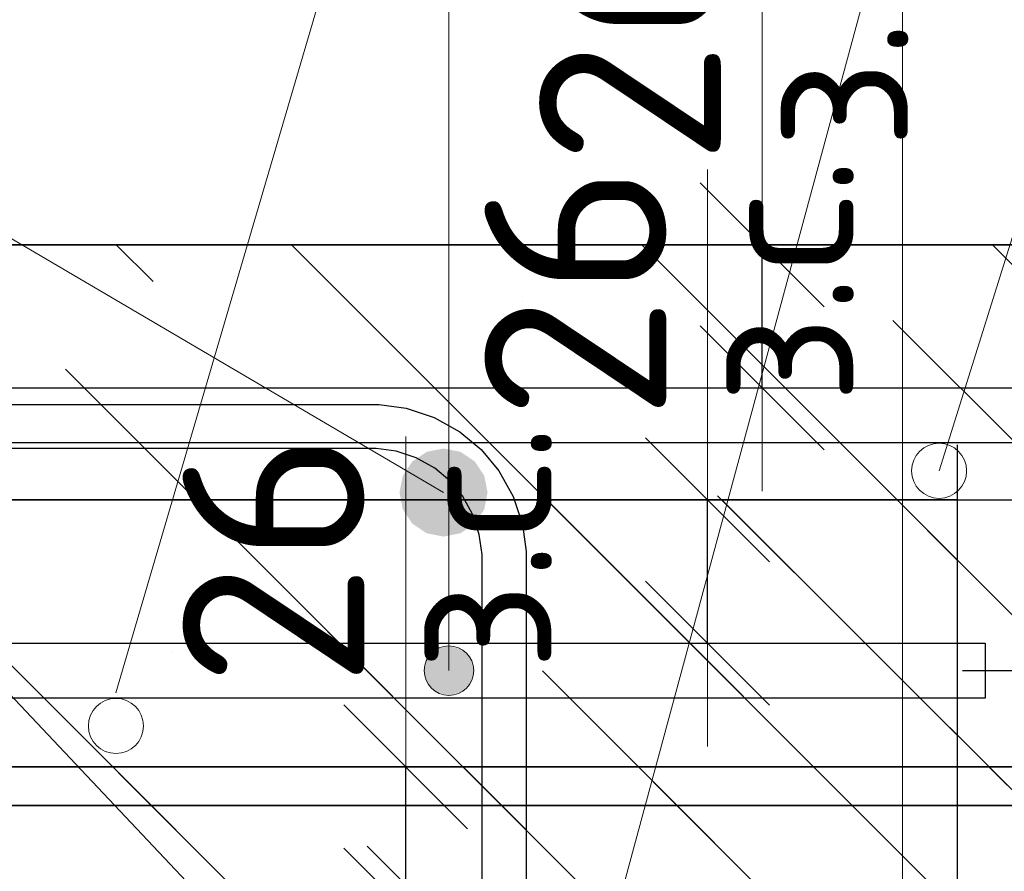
# Model space of a CAD drawing. Header units: metres. Extents: x -38 to 100, y -15 to 21.
# Tile 182 of 246: x 72.408 to 72.587, y 6.564 to 6.719. Entities that reach past the tile are written whole.
import ezdxf

# ---------------------------------------------------------------- set-up
doc = ezdxf.new("R2010")
doc.units = ezdxf.units.M
doc.header["$PDMODE"] = 65
doc.linetypes.add('______4', pattern=[0.135, 0.105, -0.03])
for name, color, linetype, lineweight in [('XR$3$Арм. стержнями верхней зоны', 180, 'Continuous', 35), ('XR$3$Арм.стержн. Арматура края', 96, 'Continuous', 35), ('XR$3$Арм.стержн. Хомут', 240, 'Continuous', 35), ('XR$3$Арм.стержн.горизонт. 1', 180, 'Continuous', 35), ('XR$3$Размерная линия_ общее', 7, 'Continuous', 13), ('XR$4$Арм. стержнями верхней зоны', 180, 'Continuous', 35), ('XR$4$ВК__отв в полу 1-2 эт', 220, 'Continuous', 25), ('XR$4$Размерная линия_ общее', 7, 'Continuous', 13), ('XR$5$Текст_ примечание', 7, 'Continuous', 13), ('XR$6$Арм. стержнями верхней зоны', 180, 'Continuous', 35), ('XR$6$Арм.стержн. Арматура края', 96, 'Continuous', 35), ('XR$6$ВК__отв в полу 1-2 эт', 220, 'Continuous', 25), ('XR$6$Размерная линия (1)', 7, 'Continuous', 13), ('XR$6$Размерная линия_ общее', 7, 'Continuous', 13), ('XR$7$Текст_ примечание', 7, 'Continuous', 13)]:
    doc.layers.add(name, color=color, linetype=linetype, lineweight=lineweight)
doc.styles.add('ISOCPEUR', font='txt')
doc.dimstyles.new('DIMSTYLE_11', dxfattribs={"dimtxt": 0.033, "dimasz": 0.0375, "dimexe": 0, "dimexo": 0, "dimgap": 0.0165, "dimtad": 2, "dimdec": 0, "dimlfac": 1000, "dimrnd": 1, "dimzin": 12, "dimdsep": 46, "dimtxsty": 'ISOCPEUR', "dimblk1": 'ALL_ML_STRICH', "dimblk2": 'ALL_ML_STRICH', "dimsah": 1, "dimcen": 0, "dimclrd": 7, "dimclre": 256, "dimclrt": 7, "dimadec": 0, "dimazin": 0, "dimtfac": 1, "dimtdec": 0, "dimtix": 1, "dimtmove": 2, "dimatfit": 3, "dimfxl": 0, "dimtvp": 1.2, "dimtzin": 0, "dimlwd": 0, "dimlwe": -3, "dimarcsym": 0})
doc.dimstyles.new('DIMSTYLE_12', dxfattribs={"dimtxt": 0.03, "dimasz": 0.03, "dimexe": 0, "dimexo": 0, "dimgap": 0.015, "dimtad": 2, "dimdec": 0, "dimlfac": 1000, "dimrnd": 1, "dimzin": 12, "dimdsep": 46, "dimtxsty": 'ISOCPEUR', "dimblk1": 'ALL_ML_STRICH', "dimblk2": 'ALL_ML_STRICH', "dimsah": 1, "dimcen": 0, "dimclrd": 7, "dimclre": 256, "dimclrt": 7, "dimadec": 0, "dimazin": 0, "dimtfac": 1, "dimtdec": 0, "dimtix": 1, "dimtmove": 2, "dimatfit": 3, "dimfxl": 0, "dimtzin": 0, "dimlwd": 0, "dimlwe": -3, "dimarcsym": 0})
doc.dimstyles.new('DIMSTYLE_14', dxfattribs={"dimtxt": 0.03, "dimasz": 0.03, "dimexe": 0, "dimexo": 0, "dimgap": 0.015, "dimtad": 2, "dimdec": 0, "dimlfac": 1000, "dimrnd": 1, "dimzin": 12, "dimdsep": 46, "dimtxsty": 'ISOCPEUR', "dimblk1": 'ALL_ML_STRICH', "dimblk2": 'ALL_ML_STRICH', "dimsah": 1, "dimcen": 0, "dimclrd": 7, "dimclre": 256, "dimclrt": 7, "dimadec": 0, "dimazin": 0, "dimtfac": 1, "dimtdec": 0, "dimtix": 1, "dimtmove": 2, "dimatfit": 3, "dimfxl": 0, "dimtvp": 1.2, "dimtzin": 0, "dimlwd": 0, "dimlwe": -3, "dimarcsym": 0})
doc.dimstyles.new('DIMSTYLE_8', dxfattribs={"dimtxt": 0.033, "dimasz": 0.0375, "dimexe": 0, "dimexo": 0, "dimgap": 0.0165, "dimtad": 2, "dimdec": 0, "dimlfac": 1000, "dimrnd": 1, "dimzin": 12, "dimdsep": 46, "dimtxsty": 'ISOCPEUR', "dimblk1": 'ALL_ML_STRICH', "dimblk2": 'ALL_ML_STRICH', "dimsah": 1, "dimcen": 0, "dimclrd": 7, "dimclre": 256, "dimclrt": 7, "dimadec": 0, "dimazin": 0, "dimtfac": 1, "dimtdec": 0, "dimtix": 1, "dimtmove": 2, "dimatfit": 3, "dimfxl": 0, "dimtzin": 0, "dimlwd": 0, "dimlwe": -3, "dimarcsym": 0})
pattern_1 = [(135, (0, 0), (-0.031819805, -0.031819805), [0.4, -0.05, 0, -0.05]), (135, (-0.01591, -0.01591), (-0.031819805, -0.031819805), [0.8, -0.1, 0.1, -0.1])]

# ---------------------------------------------------------------- blocks, each defined once
blk = doc.blocks.new('ALL_ML_STRICH')
at = {"color": 0, "linetype": 'ByBlock', "lineweight": -2}
for p, q in [((0, -0.5), (0, 0.5)), ((-0.3, -0.3), (0.3, 0.3)), ((-1, 0), (0.5, 0))]:
    blk.add_line(p, q, dxfattribs=at)
blk = doc.blocks.new('*D143')
at = {"layer": 'DEFPOINTS', "color": 7, "linetype": 'Continuous', "lineweight": 13, "transparency": 33554687}
for p in [(72.50314, 6.67826), (72.50314, 6.65226), (72.54312, 6.65226)]:
    blk.add_point(p, dxfattribs=at)
at = {"layer": 'XR$3$Размерная линия_ общее', "color": 253, "linetype": 'Continuous', "lineweight": -2, "true_color": 0xa0a0a0, "transparency": 33554687}
for p, q in [((72.52314, 6.67826), (72.54312, 6.67826)), ((72.52314, 6.65226), (72.54312, 6.65226))]:
    blk.add_line(p, q, dxfattribs=at)
at = {"layer": 'XR$3$Размерная линия_ общее', "color": 7, "linetype": 'Continuous', "lineweight": -2, "transparency": 33554687}
blk.add_line((72.54312, 6.65226), (72.54312, 6.67826), dxfattribs=at)
at = {"layer": 'XR$3$Размерная линия_ общее', "color": 7, "linetype": 'Continuous', "lineweight": 13, "transparency": 33554687, "xscale": 0.0375, "yscale": 0.0375, "zscale": 0.0375}
for p, rotation in [((72.54312, 6.67826), 90), ((72.54312, 6.65226), 270)]:
    blk.add_blockref('ALL_ML_STRICH', p, dxfattribs=dict(at, rotation=rotation))
at = {"layer": 'XR$3$Размерная линия_ общее', "color": 7, "linetype": 'Continuous', "lineweight": 13, "transparency": 33554687, "insert": (72.54266, 6.69562), "char_height": 0.027, "width": 0.00135, "attachment_point": 1, "rotation": 90, "line_spacing_factor": 0.60241, "style": 'ISOCPEUR'}
blk.add_mtext('з.с.', dxfattribs=at)
at = {"layer": 'XR$3$Размерная линия_ общее', "color": 7, "linetype": 'Continuous', "lineweight": 13, "transparency": 33554687, "insert": (72.51912, 6.71598), "char_height": 0.033, "width": 0.066, "attachment_point": 5, "rotation": 90, "style": 'ISOCPEUR'}
blk.add_mtext('\\A1;{26}', dxfattribs=at)
blk = doc.blocks.new('*D495')
at = {"layer": 'DEFPOINTS', "color": 7, "linetype": 'Continuous', "lineweight": 13, "transparency": 33554687}
for p in [(72.4384, 6.58345), (72.4384, 6.55745), (72.47839, 6.55745)]:
    blk.add_point(p, dxfattribs=at)
at = {"layer": 'XR$4$Размерная линия_ общее', "color": 253, "linetype": 'Continuous', "lineweight": -2, "true_color": 0xa0a0a0, "transparency": 33554687}
for p, q in [((72.4584, 6.58345), (72.47839, 6.58345)), ((72.4584, 6.55745), (72.47839, 6.55745))]:
    blk.add_line(p, q, dxfattribs=at)
at = {"layer": 'XR$4$Размерная линия_ общее', "color": 7, "linetype": 'Continuous', "lineweight": -2, "transparency": 33554687}
blk.add_line((72.47839, 6.55745), (72.47839, 6.58345), dxfattribs=at)
at = {"layer": 'XR$4$Размерная линия_ общее', "color": 7, "linetype": 'Continuous', "lineweight": 13, "transparency": 33554687, "xscale": 0.0375, "yscale": 0.0375, "zscale": 0.0375}
for p, rotation in [((72.47839, 6.58345), 90), ((72.47839, 6.55745), 270)]:
    blk.add_blockref('ALL_ML_STRICH', p, dxfattribs=dict(at, rotation=rotation))
at = {"layer": 'XR$4$Размерная линия_ общее', "color": 7, "linetype": 'Continuous', "lineweight": 13, "transparency": 33554687, "insert": (72.47793, 6.60081), "char_height": 0.027, "width": 0.00135, "attachment_point": 1, "rotation": 90, "line_spacing_factor": 0.60241, "style": 'ISOCPEUR'}
blk.add_mtext('з.с.', dxfattribs=at)
at = {"layer": 'XR$4$Размерная линия_ общее', "color": 7, "linetype": 'Continuous', "lineweight": 13, "transparency": 33554687, "insert": (72.45439, 6.62117), "char_height": 0.033, "width": 0.066, "attachment_point": 5, "rotation": 90, "style": 'ISOCPEUR'}
blk.add_mtext('\\A1;{26}', dxfattribs=at)
blk = doc.blocks.new('*D710')
at = {"layer": 'DEFPOINTS', "color": 7, "linetype": 'Continuous', "lineweight": 13, "transparency": 33554687}
for p in [(72.54861, 6.63192), (72.54861, 6.43192), (72.72016, 6.43192)]:
    blk.add_point(p, dxfattribs=at)
at = {"layer": 'XR$6$Размерная линия_ общее', "color": 253, "linetype": 'Continuous', "lineweight": -2, "true_color": 0xa0a0a0, "transparency": 33554687}
for p, q in [((72.56861, 6.63192), (72.72016, 6.63192)), ((72.56861, 6.43192), (72.72016, 6.43192))]:
    blk.add_line(p, q, dxfattribs=at)
at = {"layer": 'XR$6$Размерная линия_ общее', "color": 7, "linetype": 'Continuous', "lineweight": -2, "transparency": 33554687}
blk.add_line((72.72016, 6.43192), (72.72016, 6.63192), dxfattribs=at)
at = {"layer": 'XR$6$Размерная линия_ общее', "color": 7, "linetype": 'Continuous', "lineweight": 13, "transparency": 33554687, "xscale": 0.0375, "yscale": 0.0375, "zscale": 0.0375}
for p, rotation in [((72.72016, 6.63192), 90), ((72.72016, 6.43192), 270)]:
    blk.add_blockref('ALL_ML_STRICH', p, dxfattribs=dict(at, rotation=rotation))
at = {"layer": 'XR$6$Размерная линия_ общее', "color": 7, "linetype": 'Continuous', "lineweight": 13, "transparency": 33554687, "insert": (72.69616, 6.53357), "char_height": 0.033, "width": 0.099, "attachment_point": 5, "rotation": 90, "style": 'ISOCPEUR'}
blk.add_mtext('\\A1;{200}', dxfattribs=at)
blk = doc.blocks.new('*D822')
at = {"layer": 'DEFPOINTS', "color": 7, "linetype": 'Continuous', "lineweight": 13, "transparency": 33554687}
for p in [(72.55952, 6.60092), (72.5525, 6.47692), (72.64516, 6.47692)]:
    blk.add_point(p, dxfattribs=at)
at = {"layer": 'XR$6$Размерная линия (1)', "color": 9, "linetype": 'Continuous', "lineweight": -2, "true_color": 0xc7c7c7, "transparency": 33554687}
for p, q in [((72.57952, 6.60092), (72.64516, 6.60092)), ((72.5725, 6.47692), (72.64516, 6.47692))]:
    blk.add_line(p, q, dxfattribs=at)
at = {"layer": 'XR$6$Размерная линия (1)', "color": 7, "linetype": 'Continuous', "lineweight": -2, "transparency": 33554687}
blk.add_line((72.64516, 6.47692), (72.64516, 6.60092), dxfattribs=at)
at = {"layer": 'XR$6$Размерная линия (1)', "color": 7, "linetype": 'Continuous', "lineweight": 13, "transparency": 33554687, "xscale": 0.03, "yscale": 0.03, "zscale": 0.03}
for p, rotation in [((72.64516, 6.60092), 90), ((72.64516, 6.47692), 270)]:
    blk.add_blockref('ALL_ML_STRICH', p, dxfattribs=dict(at, rotation=rotation))
at = {"layer": 'XR$6$Размерная линия (1)', "color": 7, "linetype": 'Continuous', "lineweight": 13, "transparency": 33554687, "insert": (72.62266, 6.54192), "char_height": 0.03, "width": 0.09, "attachment_point": 5, "rotation": 90, "style": 'ISOCPEUR'}
blk.add_mtext('\\A1;{124}', dxfattribs=at)
blk = doc.blocks.new('*D823')
at = {"layer": 'DEFPOINTS', "color": 7, "linetype": 'Continuous', "lineweight": 13, "transparency": 33554687}
for p in [(72.54165, 6.63192), (72.55952, 6.60092), (72.64516, 6.60092)]:
    blk.add_point(p, dxfattribs=at)
at = {"layer": 'XR$6$Размерная линия (1)', "color": 9, "linetype": 'Continuous', "lineweight": -2, "true_color": 0xc7c7c7, "transparency": 33554687}
for p, q in [((72.56165, 6.63192), (72.64516, 6.63192)), ((72.57952, 6.60092), (72.64516, 6.60092))]:
    blk.add_line(p, q, dxfattribs=at)
at = {"layer": 'XR$6$Размерная линия (1)', "color": 7, "linetype": 'Continuous', "lineweight": -2, "transparency": 33554687}
blk.add_line((72.64516, 6.60092), (72.64516, 6.63192), dxfattribs=at)
at = {"layer": 'XR$6$Размерная линия (1)', "color": 7, "linetype": 'Continuous', "lineweight": 13, "transparency": 33554687, "xscale": 0.03, "yscale": 0.03, "zscale": 0.03}
for p, rotation in [((72.64516, 6.63192), 90), ((72.64516, 6.60092), 270)]:
    blk.add_blockref('ALL_ML_STRICH', p, dxfattribs=dict(at, rotation=rotation))
at = {"layer": 'XR$6$Размерная линия (1)', "color": 7, "linetype": 'Continuous', "lineweight": 13, "transparency": 33554687, "insert": (72.62242, 6.67921), "char_height": 0.03, "width": 0.06, "attachment_point": 5, "rotation": 90, "style": 'ISOCPEUR'}
blk.add_mtext('\\A1;{31}', dxfattribs=at)
blk = doc.blocks.new('*D856')
at = {"layer": 'DEFPOINTS', "color": 7, "linetype": 'Continuous', "lineweight": 13, "transparency": 33554687}
for p in [(72.49323, 6.63192), (72.49323, 6.60592), (72.53322, 6.60592)]:
    blk.add_point(p, dxfattribs=at)
at = {"layer": 'XR$6$Размерная линия_ общее', "color": 253, "linetype": 'Continuous', "lineweight": -2, "true_color": 0xa0a0a0, "transparency": 33554687}
for p, q in [((72.51323, 6.63192), (72.53322, 6.63192)), ((72.51323, 6.60592), (72.53322, 6.60592))]:
    blk.add_line(p, q, dxfattribs=at)
at = {"layer": 'XR$6$Размерная линия_ общее', "color": 7, "linetype": 'Continuous', "lineweight": -2, "transparency": 33554687}
blk.add_line((72.53322, 6.60592), (72.53322, 6.63192), dxfattribs=at)
at = {"layer": 'XR$6$Размерная линия_ общее', "color": 7, "linetype": 'Continuous', "lineweight": 13, "transparency": 33554687, "xscale": 0.0375, "yscale": 0.0375, "zscale": 0.0375}
for p, rotation in [((72.53322, 6.63192), 90), ((72.53322, 6.60592), 270)]:
    blk.add_blockref('ALL_ML_STRICH', p, dxfattribs=dict(at, rotation=rotation))
at = {"layer": 'XR$6$Размерная линия_ общее', "color": 7, "linetype": 'Continuous', "lineweight": 13, "transparency": 33554687, "insert": (72.53275, 6.64929), "char_height": 0.027, "width": 0.00135, "attachment_point": 1, "rotation": 90, "line_spacing_factor": 0.60241, "style": 'ISOCPEUR'}
blk.add_mtext('з.с.', dxfattribs=at)
at = {"layer": 'XR$6$Размерная линия_ общее', "color": 7, "linetype": 'Continuous', "lineweight": 13, "transparency": 33554687, "insert": (72.50922, 6.66965), "char_height": 0.033, "width": 0.066, "attachment_point": 5, "rotation": 90, "style": 'ISOCPEUR'}
blk.add_mtext('\\A1;{26}', dxfattribs=at)

msp = doc.modelspace()

# ---------------------------------------------------------------- hatches: boundary and pattern name
at = {"linetype": 'Continuous', "lineweight": 25, "transparency": 33554687}
h = msp.add_hatch(dxfattribs=at)
h.set_pattern_fill('__________540', scale=0.015, style=0, pattern_type=2)
h.set_pattern_definition(pattern_1)
h.paths.add_polyline_path([(72.52526, 6.67826), (72.27526, 6.67826), (72.27526, 6.37826), (72.52526, 6.37826)], flags=0)
h = msp.add_hatch(dxfattribs=at)
h.set_pattern_fill('__________540', scale=0.015, style=0, pattern_type=2)
h.set_pattern_definition(pattern_1)
h.paths.add_polyline_path([(72.52526, 6.67826), (72.52526, 6.47826), (72.65723, 6.47826), (72.65723, 6.67826)], flags=0)
at = {"linetype": 'Continuous', "lineweight": 13, "transparency": 33554687}
h = msp.add_hatch(dxfattribs=at)
h.set_pattern_fill('__________540', scale=0.015, style=0, pattern_type=2)
h.set_pattern_definition(pattern_1)
h.paths.add_polyline_path([(72.12578, 6.63192), (72.12578, 6.43192), (72.57861, 6.43192), (72.57861, 6.63192)], flags=0)
h = msp.add_hatch(dxfattribs=at)
h.set_pattern_fill('__________540', scale=0.015, style=0, pattern_type=2)
h.set_pattern_definition(pattern_1)
h.paths.add_polyline_path([(72.21432, 6.58345), (72.21432, 6.38345), (72.62859, 6.38345), (72.62859, 6.58345)], flags=0)
at = {"layer": 'XR$3$Арм.стержн.горизонт. 1', "linetype": 'Continuous', "lineweight": 50, "transparency": 33554687}
msp.add_hatch(color=7, dxfattribs=at).paths.add_polyline_path([(72.49326, 6.63326), (72.49266, 6.63632), (72.49092, 6.63892), (72.48833, 6.64065), (72.48526, 6.64126), (72.4822, 6.64065), (72.47961, 6.63892), (72.47787, 6.63632), (72.47726, 6.63326), (72.47787, 6.6302), (72.47961, 6.6276), (72.4822, 6.62587), (72.48526, 6.62526), (72.48833, 6.62587), (72.49092, 6.6276), (72.49266, 6.6302)])
at = {"layer": 'XR$6$Арм. стержнями верхней зоны', "linetype": 'Continuous', "lineweight": 13, "transparency": 33554687}
for points in [[(72.4885, 6.60479), (72.484, 6.60479), (72.48238, 6.60317)], [(72.4885, 6.60479), (72.48238, 6.60317), (72.49012, 6.60317)], [(72.484, 6.60479), (72.4885, 6.60479), (72.48625, 6.60542)], [(72.49012, 6.60317), (72.48238, 6.60317), (72.48175, 6.60092)], [(72.49012, 6.60317), (72.48175, 6.60092), (72.49075, 6.60092)], [(72.49075, 6.60092), (72.48175, 6.60092), (72.48238, 6.59867)], [(72.49075, 6.60092), (72.48238, 6.59867), (72.49012, 6.59867)], [(72.49012, 6.59867), (72.48238, 6.59867), (72.484, 6.59705)], [(72.49012, 6.59867), (72.484, 6.59705), (72.4885, 6.59705)], [(72.4885, 6.59705), (72.484, 6.59705), (72.48625, 6.59642)]]:
    msp.add_hatch(color=7, dxfattribs=at).paths.add_polyline_path(points)

# ---------------------------------------------------------------- linework, layer by layer
at = {"color": 7, "linetype": 'Continuous', "lineweight": 13, "transparency": 33554687}
for p, q in [((72.57526, 6.63721), (72.62411, 6.79343)), ((72.54312, 6.67826), (72.54312, 6.73826)), ((72.53322, 6.63192), (72.53322, 6.69192)), ((72.47839, 6.58345), (72.47839, 6.64345))]:
    msp.add_line(p, q, dxfattribs=at)
at = {"color": 7, "linetype": '______4', "lineweight": 25, "transparency": 33554687}
msp.add_line((72.57861, 6.33192), (72.57861, 6.73192), dxfattribs=at)
at = {"color": 7, "linetype": 'Continuous', "lineweight": 35, "transparency": 33554687}
for p, q in [((72.52526, 6.67826), (72.27526, 6.67826)), ((72.65723, 6.67826), (72.52526, 6.67826)), ((72.57861, 6.63192), (72.12578, 6.63192)), ((72.62859, 6.58345), (72.21432, 6.58345))]:
    msp.add_line(p, q, dxfattribs=at)
at = {"color": 7, "linetype": 'Continuous', "lineweight": 13, "transparency": 33554687}
for centre in [(72.57526, 6.63721), (72.42577, 6.59087)]:
    msp.add_circle(centre, 0.005, dxfattribs=at)
at = {"layer": 'XR$3$Арм. стержнями верхней зоны', "color": 4, "linetype": 'Continuous', "lineweight": 25, "transparency": 33554687}
msp.add_lwpolyline([(72.30026, 6.65226), (72.66223, 6.65226), (72.66223, 6.64226), (72.30026, 6.64226), (72.30026, 6.65226)], dxfattribs=at)
at = {"layer": 'XR$3$Арм.стержн. Арматура края', "color": 4, "linetype": 'Continuous', "lineweight": 25, "transparency": 33554687}
for points in [[(72.66223, 6.51826), (72.33355, 6.51826), (72.32745, 6.51911), (72.3211, 6.5212), (72.31526, 6.52448), (72.31044, 6.5285), (72.30642, 6.53331), (72.30315, 6.53916), (72.30106, 6.54551), (72.30021, 6.55161), (72.30021, 6.61891), (72.30106, 6.62501), (72.30315, 6.63136), (72.30642, 6.63721), (72.31044, 6.64202), (72.31526, 6.64604), (72.3211, 6.64932), (72.32745, 6.65141), (72.33355, 6.65226), (72.66223, 6.65226)], [(72.66223, 6.64226), (72.33425, 6.64226), (72.32973, 6.64163), (72.32515, 6.64012), (72.32095, 6.63777), (72.31754, 6.63492), (72.31469, 6.63151), (72.31234, 6.62732), (72.31084, 6.62274), (72.31021, 6.61822), (72.31021, 6.5523), (72.31084, 6.54778), (72.31234, 6.5432), (72.31469, 6.53901), (72.31754, 6.5356), (72.32095, 6.53275), (72.32515, 6.5304), (72.32973, 6.52889), (72.33425, 6.52826), (72.66223, 6.52826)]]:
    msp.add_lwpolyline(points, dxfattribs=at)
at = {"layer": 'XR$3$Арм.стержн. Хомут', "color": 40, "linetype": 'Continuous', "lineweight": 25, "transparency": 33554687}
for points in [[(72.3269, 6.64926), (72.47359, 6.64926), (72.47847, 6.64858), (72.48355, 6.64691), (72.48822, 6.64429), (72.49207, 6.64107), (72.49529, 6.63722), (72.49791, 6.63254), (72.49959, 6.62746), (72.50026, 6.62258), (72.50026, 6.42994), (72.49959, 6.42506), (72.49791, 6.41998), (72.49529, 6.4153), (72.49207, 6.41145), (72.48822, 6.40823), (72.48355, 6.40561), (72.47847, 6.40394), (72.47359, 6.40326), (72.3269, 6.40326)], [(72.3269, 6.64926), (72.47359, 6.64926), (72.47847, 6.64858), (72.48355, 6.64691), (72.48822, 6.64429), (72.49207, 6.64107), (72.49529, 6.63722), (72.49791, 6.63254), (72.49959, 6.62746), (72.50026, 6.62258), (72.50026, 6.42994), (72.49959, 6.42506), (72.49791, 6.41998), (72.49529, 6.4153), (72.49207, 6.41145), (72.48822, 6.40823), (72.48355, 6.40561), (72.47847, 6.40394), (72.47359, 6.40326), (72.3269, 6.40326)], [(72.32746, 6.41126), (72.47303, 6.41126), (72.47665, 6.41176), (72.48031, 6.41297), (72.48367, 6.41485), (72.4864, 6.41713), (72.48868, 6.41986), (72.49055, 6.42321), (72.49176, 6.42687), (72.49226, 6.43049), (72.49226, 6.62203), (72.49176, 6.62564), (72.49055, 6.62931), (72.48868, 6.63266), (72.4864, 6.63539), (72.48367, 6.63767), (72.48031, 6.63955), (72.47665, 6.64076), (72.47303, 6.64126), (72.32746, 6.64126)], [(72.32746, 6.41126), (72.47303, 6.41126), (72.47665, 6.41176), (72.48031, 6.41297), (72.48367, 6.41485), (72.4864, 6.41713), (72.48868, 6.41986), (72.49055, 6.42321), (72.49176, 6.42687), (72.49226, 6.43049), (72.49226, 6.62203), (72.49176, 6.62564), (72.49055, 6.62931), (72.48868, 6.63266), (72.4864, 6.63539), (72.48367, 6.63767), (72.48031, 6.63955), (72.47665, 6.64076), (72.47303, 6.64126), (72.32746, 6.64126)]]:
    msp.add_lwpolyline(points, dxfattribs=at)
at = {"layer": 'XR$3$Арм.стержн.горизонт. 1', "color": 7, "linetype": 'Continuous', "lineweight": 13, "transparency": 33554687}
for q in [(72.4853, 6.51326), (72.48526, 6.63326)]:
    msp.add_line((72.23031, 6.78305), q, dxfattribs=at)
at = {"layer": 'XR$4$Арм. стержнями верхней зоны', "color": 7, "linetype": 'Continuous', "lineweight": 13, "transparency": 33554687}
msp.add_line((72.56858, 6.74899), (72.56858, 6.55845), dxfattribs=at)
at = {"layer": 'XR$4$ВК__отв в полу 1-2 эт', "color": 7, "linetype": 'Continuous', "lineweight": 13, "transparency": 33554687}
msp.add_line((72.51432, 6.5484), (72.56858, 6.74899), dxfattribs=at)
at = {"layer": 'XR$5$Текст_ примечание', "color": 7, "linetype": 'Continuous', "lineweight": 35, "transparency": 33554687}
msp.add_line((70.47573, 6.57641), (88.97573, 6.57641), dxfattribs=at)
at = {"layer": 'XR$5$Текст_ примечание', "color": 7, "linetype": 'Continuous', "lineweight": 13, "transparency": 33554687}
msp.add_line((88.97573, 6.57641), (70.47573, 6.57641), dxfattribs=at)
at = {"layer": 'XR$6$Арм. стержнями верхней зоны', "color": 7, "linetype": 'Continuous', "lineweight": 13, "transparency": 33554687}
for p, q in [((72.48625, 6.80286), (72.48625, 6.60092)), ((72.48625, 6.60542), (72.48625, 6.60542)), ((72.48175, 6.60092), (72.48175, 6.60092)), ((72.49075, 6.60092), (72.49075, 6.60092)), ((72.48625, 6.59642), (72.48625, 6.59642))]:
    msp.add_line(p, q, dxfattribs=at)
at = {"layer": 'XR$6$Арм. стержнями верхней зоны', "color": 4, "linetype": 'Continuous', "lineweight": 25, "transparency": 33554687}
msp.add_lwpolyline([(72.15077, 6.60592), (72.58361, 6.60592), (72.58361, 6.59592), (72.15077, 6.59592), (72.15077, 6.60592)], dxfattribs=at)
at = {"layer": 'XR$6$Арм. стержнями верхней зоны', "color": 7, "linetype": 'Continuous', "lineweight": 13, "transparency": 33554687}
msp.add_circle((72.48625, 6.60092), 0.0045, dxfattribs=at)
at = {"layer": 'XR$6$Арм.стержн. Арматура края', "color": 4, "linetype": 'Continuous', "lineweight": 25, "transparency": 33554687}
msp.add_lwpolyline([(72.17933, 6.60592), (72.58361, 6.60592), (72.58361, 6.59592), (72.18002, 6.59592)], dxfattribs=at)
at = {"layer": 'XR$6$ВК__отв в полу 1-2 эт', "color": 7, "linetype": 'Continuous', "lineweight": 13, "transparency": 33554687}
msp.add_line((72.42577, 6.59687), (72.48625, 6.80286), dxfattribs=at)
at = {"layer": 'XR$7$Текст_ примечание', "color": 7, "linetype": 'Continuous', "lineweight": 35, "transparency": 33554687}
msp.add_line((70.47573, 6.57641), (88.97573, 6.57641), dxfattribs=at)
at = {"layer": 'XR$7$Текст_ примечание', "color": 7, "linetype": 'Continuous', "lineweight": 13, "transparency": 33554687}
msp.add_line((88.97573, 6.57641), (70.47573, 6.57641), dxfattribs=at)

# ---------------------------------------------------------------- dimensions: what is measured, and where the dimension line sits
at = {"layer": 'XR$3$Размерная линия_ общее', "color": 7, "linetype": 'Continuous', "lineweight": 13, "transparency": 33554687}
dim = msp.add_linear_dim(base=(72.54312, 6.67826), p1=(72.52314, 6.65226), p2=(72.52314, 6.67826), angle=90, text='<>\\Xз.с.', dimstyle='DIMSTYLE_11', override={"dimpost": '<>', "dimclrd": 7, "dimclre": 253, "dimclrt": 7, "dimlwd": 0, "dimlwe": 65533}, dxfattribs=at)
dim.commit()
dim.dimension.update_dxf_attribs({"geometry": '*D143', "text_midpoint": (72.51912, 6.71598), "dimtype": 160})
at = {"layer": 'XR$4$Размерная линия_ общее', "color": 7, "linetype": 'Continuous', "lineweight": 13, "transparency": 33554687}
dim = msp.add_linear_dim(base=(72.47839, 6.58345), p1=(72.4584, 6.55745), p2=(72.4584, 6.58345), angle=90, text='<>\\Xз.с.', dimstyle='DIMSTYLE_11', override={"dimpost": '<>', "dimclrd": 7, "dimclre": 253, "dimclrt": 7, "dimlwd": 0, "dimlwe": 65533}, dxfattribs=at)
dim.commit()
dim.dimension.update_dxf_attribs({"geometry": '*D495', "text_midpoint": (72.45439, 6.62117), "dimtype": 160})
at = {"layer": 'XR$6$Размерная линия (1)', "color": 7, "linetype": 'Continuous', "lineweight": 13, "transparency": 33554687}
for base, p1, p2, dimstyle, picture, middle in [((72.64516, 6.63192), (72.57952, 6.60092), (72.56165, 6.63192), 'DIMSTYLE_14', '*D823', (72.62242, 6.67921)), ((72.64516, 6.60092), (72.5725, 6.47692), (72.57952, 6.60092), 'DIMSTYLE_12', '*D822', (72.62266, 6.54192))]:
    dim = msp.add_linear_dim(base=base, p1=p1, p2=p2, angle=90, dimstyle=dimstyle, override={"dimpost": '<>', "dimclrd": 7, "dimclre": 9, "dimclrt": 7, "dimlwd": 0, "dimlwe": 65533}, dxfattribs=at)
    dim.commit()
    dim.dimension.update_dxf_attribs({"geometry": picture, "text_midpoint": middle, "dimtype": 160})
at = {"layer": 'XR$6$Размерная линия_ общее', "color": 7, "linetype": 'Continuous', "lineweight": 13, "transparency": 33554687}
dim = msp.add_linear_dim(base=(72.53322, 6.63192), p1=(72.51323, 6.60592), p2=(72.51323, 6.63192), angle=90, text='<>\\Xз.с.', dimstyle='DIMSTYLE_11', override={"dimpost": '<>', "dimclrd": 7, "dimclre": 253, "dimclrt": 7, "dimlwd": 0, "dimlwe": 65533}, dxfattribs=at)
dim.commit()
dim.dimension.update_dxf_attribs({"geometry": '*D856', "text_midpoint": (72.50922, 6.66965), "dimtype": 160})
dim = msp.add_linear_dim(base=(72.72016, 6.63192), p1=(72.56861, 6.43192), p2=(72.56861, 6.63192), angle=90, dimstyle='DIMSTYLE_8', override={"dimpost": '<>', "dimclrd": 7, "dimclre": 253, "dimclrt": 7, "dimlwd": 0, "dimlwe": 65533}, dxfattribs=at)
dim.commit()
dim.dimension.update_dxf_attribs({"geometry": '*D710', "text_midpoint": (72.69616, 6.53357), "dimtype": 160})

doc.saveas('drawing.dxf')
